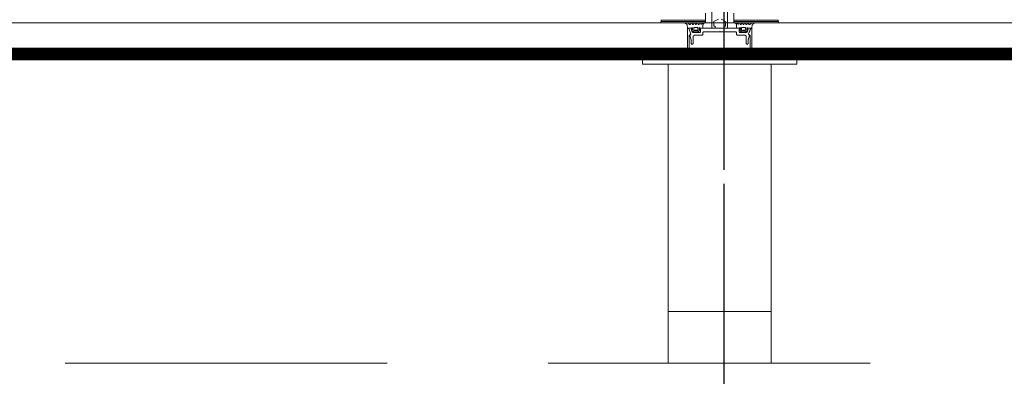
# Model space of a CAD drawing. Header units: millimetres. Extents: x 7483 to 13091, y 8111 to 13871.
# Tile 57 of 256: x 9175 to 9252, y 9195 to 9223. Entities that reach past the tile are written whole.
import ezdxf

# ---------------------------------------------------------------- set-up
doc = ezdxf.new("R2010")
doc.units = ezdxf.units.MM
for name, pattern in [('ACAD_ISO04W100', [30, 24, -3, 0, -3]), ('DASHED2', [0.375, 0.25, -0.125]), ('DGN_STYLE_2', [30.2, 18.12, -12.08]), ('KRESKAKROPKA2', [12.7, 6.35, -3.175, 0, -3.175])]:
    doc.linetypes.add(name, pattern=pattern)
doc.layers.add('a___wymiary', color=7, linetype='Continuous', lineweight=5, true_color=0x000000)
doc.layers.add('wymiary', color=7, linetype='Continuous', lineweight=5, true_color=0xb2b2b2)
for name, color, linetype, lineweight in [('A_zaluzje', 7, 'Continuous', 15), ('CZ-GR', 236, 'Continuous', 30), ('CZ-SR', 106, 'Continuous', 13), ('drzwi', 30, 'Continuous', 20), ('OSI', 64, 'KRESKAKROPKA2', 0)]:
    doc.layers.add(name, color=color, linetype=linetype, lineweight=lineweight)
doc.layers.add('AS_Siatki', color=72, linetype='Continuous')
doc.layers.add('konstrukcja poglądowo', color=7, linetype='Continuous', lineweight=5, true_color=0xb2b2b2, plot=False)
doc.layers.add('Powierzchnie', color=21, linetype='DGN_STYLE_2', lineweight=15, plot=False)
doc.styles.add('Arial', font='arial.ttf')
doc.dimstyles.new('wymiary agp1', dxfattribs={"dimtxt": 16, "dimasz": 5, "dimexe": 30, "dimexo": 60, "dimgap": 1.8, "dimtad": 1, "dimdec": 3, "dimrnd": 0.5, "dimdsep": 46, "dimtxsty": 'Arial', "dimblk": 'znacznik', "dimcen": 1.5, "dimse1": 1, "dimse2": 1, "dimclrd": 256, "dimazin": 0, "dimtfac": 1, "dimtdec": 3, "dimtmove": 1, "dimatfit": 3, "dimldrblk": 'znacznik', "dimfxl": 0, "dimlwd": -1, "dimarcsym": 0})

# ---------------------------------------------------------------- blocks, each defined once
blk = doc.blocks.new('zw$58')
for p, q in [((5.266521, 4.470571), (5.266521, 1.995649)), ((3.566666, 2.600001), (0.166666, 2.600001)), ((3.566666, 2.500001), (0.166666, 2.500001)), ((2.012307, 2.341814), (2.074172, 2.319304)), ((2.556301, 2.296495), (2.518801, 2.376909)), ((2.666311, 2.376909), (2.628811, 2.296495)), ((2.776321, 2.296495), (2.738821, 2.376909)), ((2.88633, 2.376909), (2.84883, 2.296495)), ((2.996291, 2.296495), (2.95884, 2.376909)), ((3.106301, 2.376909), (3.068801, 2.296495)), ((3.207082, 2.31632), (3.178811, 2.376909)), ((5.765458, 2.600001), (9.165458, 2.600001)), ((5.765458, 2.500001), (9.165458, 2.500001)), ((6.125042, 2.31632), (6.153313, 2.376909)), ((6.225823, 2.376909), (6.263323, 2.296495)), ((6.335833, 2.296495), (6.373284, 2.376909)), ((6.445794, 2.376909), (6.483294, 2.296495)), ((6.555803, 2.296495), (6.593303, 2.376909)), ((6.665813, 2.376909), (6.703313, 2.296495)), ((6.775823, 2.296495), (6.813323, 2.376909)), ((7.319817, 2.341814), (7.257952, 2.319304)), ((2.152932, 2.212816), (2.1626, 2.028435)), ((2.158694, 2.233617), (2.158694, 2.233617)), ((2.158694, 2.138372), (2.158694, 2.138372)), ((2.516164, 1.839788), (2.591115, 1.732793)), ((2.563479, 1.995494), (2.563479, 1.995494)), ((2.563479, 1.900243), (2.563479, 1.900243)), ((2.968264, 2.04312), (2.968264, 2.04312)), ((3.034035, 1.732793), (3.108938, 1.839788)), ((3.111184, 1.852617), (3.111184, 1.852617)), ((6.22094, 1.852617), (6.22094, 1.852617)), ((6.298089, 1.732793), (6.223186, 1.839788)), ((6.36386, 2.04312), (6.36386, 2.04312)), ((6.81596, 1.839788), (6.741009, 1.732793)), ((6.768645, 1.995494), (6.768645, 1.995494)), ((6.768645, 1.900243), (6.768645, 1.900243)), ((7.179192, 2.212816), (7.169524, 2.028435)), ((7.17343, 2.233617), (7.17343, 2.233617)), ((7.17343, 2.138372), (7.17343, 2.138372))]:
    blk.add_line(p, q)
for points in [[(5.266521, 4.470571), (5.266521, 1.995649), (5.066569, 1.995649), (5.05881, 1.996246), (5.051349, 1.998037), (5.043888, 2.001021), (5.037322, 2.005199), (5.031354, 2.010272), (5.02628, 2.016241), (5.022102, 2.022807), (5.019118, 2.030268), (5.017327, 2.037728), (5.01673, 2.045786), (5.01673, 2.135615), (5.116706, 2.135615), (5.116706, 2.435841), (5.121481, 2.436139), (5.125958, 2.437333), (5.130434, 2.439124), (5.134314, 2.441511), (5.137895, 2.444794), (5.140879, 2.448375), (5.143267, 2.452255), (5.145057, 2.456731), (5.146251, 2.461208), (5.14655, 2.465983), (5.146251, 2.470459), (5.145057, 2.475234), (5.143267, 2.479412), (5.140879, 2.48359), (5.137895, 2.487172), (5.134314, 2.490156), (5.130434, 2.492544), (5.125958, 2.494334), (5.121481, 2.495528), (5.116706, 2.495826), (4.770521, 2.695778)], [(4.562811, 2.695778), (4.216626, 2.495826), (4.211851, 2.495528), (4.207374, 2.494334), (4.202898, 2.492544), (4.199018, 2.490156), (4.195437, 2.487172), (4.192453, 2.48359), (4.190065, 2.479412), (4.188275, 2.475234), (4.187081, 2.470459), (4.186782, 2.465983), (4.187081, 2.461208), (4.188275, 2.456731), (4.190065, 2.452255), (4.192453, 2.448375), (4.195437, 2.444794), (4.199018, 2.441511), (4.202898, 2.439124), (4.207374, 2.437333), (4.211851, 2.436139), (4.216626, 2.435841), (4.216626, 2.135615), (4.316602, 2.135615), (4.316602, 2.045786), (4.316005, 2.037728), (4.314214, 2.030268), (4.31123, 2.022807), (4.307052, 2.016241), (4.301978, 2.010272), (4.29601, 2.005199), (4.289444, 2.001021), (4.281983, 1.998037), (4.274522, 1.996246), (4.266763, 1.995649), (4.066811, 1.995649), (4.066811, 4.470571)], [(3.566666, 3.150001), (3.566666, 2.450001), (3.516666, 2.400001), (3.516666, 2.400001), (0.066666, 2.400001), (0.073644, 2.40966), (0.080273, 2.419563), (0.086543, 2.429696), (0.092447, 2.440046), (0.097977, 2.450601), (0.103127, 2.461347), (0.107889, 2.47227), (0.112258, 2.483356), (0.116227, 2.494592), (0.119793, 2.505962), (0.12295, 2.517452), (0.125694, 2.529048), (0.128022, 2.540734), (0.12993, 2.552497), (0.131418, 2.56432), (0.132481, 2.576188), (0.13312, 2.588087), (0.133333, 2.600001), (0.13312, 2.611915), (0.132481, 2.623814), (0.131418, 2.635683), (0.12993, 2.647506)], [(5.765458, 3.150001), (5.765458, 2.450001), (5.815458, 2.400001), (5.815458, 2.400001), (9.265458, 2.400001), (9.25848, 2.40966), (9.251851, 2.419563), (9.245581, 2.429696), (9.239677, 2.440046), (9.234147, 2.450601), (9.228997, 2.461347), (9.224235, 2.47227), (9.219866, 2.483356), (9.215897, 2.494592), (9.212331, 2.505962), (9.209174, 2.517452), (9.20643, 2.529048), (9.204102, 2.540734), (9.202194, 2.552497), (9.200706, 2.56432), (9.199643, 2.576188), (9.199004, 2.588087), (9.198791, 2.600001), (9.199004, 2.611915), (9.199643, 2.623814), (9.200706, 2.635683), (9.202194, 2.647506)], [(2.012307, 2.341817), (2.007544, 2.344043), (2.003242, 2.347067), (1.999535, 2.350796), (1.996536, 2.355114), (1.994337, 2.359889), (1.993005, 2.364975), (1.992581, 2.370216), (1.993079, 2.37545), (1.994483, 2.380516), (1.99675, 2.38526), (1.99981, 2.389535), (2.00357, 2.393211), (2.007913, 2.396173), (2.012707, 2.398333), (2.017805, 2.399622), (2.023049, 2.400001)], [(2.023049, 2.399997), (2.107082, 2.391525), (2.18849, 2.36903), (2.26495, 2.333153), (2.334281, 2.284919)], [(2.074175, 2.319293), (2.092353, 2.310898), (2.108882, 2.299597), (2.123302, 2.285706), (2.135211, 2.269612), (2.144278, 2.251761), (2.150251, 2.232653), (2.152963, 2.212817)], [(2.446291, 2.376909), (2.411526, 2.302269), (2.406932, 2.294389), (2.400982, 2.287474), (2.393876, 2.281755), (2.385848, 2.277423), (2.377167, 2.274621), (2.368122, 2.273442), (2.359013, 2.273927), (2.350144, 2.276059), (2.341809, 2.279766), (2.334287, 2.284926)], [(2.446323, 2.3769), (2.449807, 2.382939), (2.454286, 2.388282), (2.459625, 2.392765), (2.465661, 2.396253), (2.47221, 2.398639), (2.479075, 2.399852), (2.486046, 2.399854), (2.492911, 2.398645), (2.499462, 2.396262), (2.505499, 2.392777), (2.51084, 2.388296), (2.515322, 2.382956), (2.518809, 2.376918)], [(2.628818, 2.296488), (2.625331, 2.290452), (2.620849, 2.285112), (2.615508, 2.280633), (2.60947, 2.277149), (2.60292, 2.274766), (2.596055, 2.273557), (2.589085, 2.273559), (2.582221, 2.274771), (2.575672, 2.277157), (2.569636, 2.280645), (2.564297, 2.285127), (2.559818, 2.290469), (2.556334, 2.296507)], [(2.6663, 2.376909), (2.669788, 2.382948), (2.674271, 2.388289), (2.679614, 2.392771), (2.685655, 2.396257), (2.692209, 2.398642), (2.699078, 2.399853), (2.706053, 2.399853), (2.712922, 2.398642), (2.719476, 2.396257), (2.725517, 2.392771), (2.73086, 2.388289), (2.735343, 2.382948), (2.738831, 2.376909)], [(2.84884, 2.296498), (2.845352, 2.29046), (2.840868, 2.28512), (2.835525, 2.280639), (2.829485, 2.277153), (2.822931, 2.274769), (2.816063, 2.273558), (2.809088, 2.273558), (2.80222, 2.274769), (2.795666, 2.277153), (2.789625, 2.280639), (2.784282, 2.28512), (2.779799, 2.29046), (2.776311, 2.296498)], [(2.886322, 2.376918), (2.889809, 2.382956), (2.894291, 2.388296), (2.899632, 2.392777), (2.90567, 2.396262), (2.912221, 2.398645), (2.919086, 2.399854), (2.926056, 2.399852), (2.932921, 2.398639), (2.93947, 2.396253), (2.945506, 2.392765), (2.950845, 2.388282), (2.955324, 2.382939), (2.958808, 2.3769)], [(3.068808, 2.296488), (3.065321, 2.290452), (3.060839, 2.285112), (3.055498, 2.280633), (3.049461, 2.277149), (3.04291, 2.274766), (3.036045, 2.273557), (3.029075, 2.273559), (3.022211, 2.274771), (3.015662, 2.277157), (3.009626, 2.280645), (3.004288, 2.285127), (2.999808, 2.290469), (2.996324, 2.296507)], [(3.106333, 2.3769), (3.109817, 2.382939), (3.114296, 2.388282), (3.119635, 2.392765), (3.125671, 2.396253), (3.13222, 2.398639), (3.139085, 2.399852), (3.146055, 2.399854), (3.15292, 2.398645), (3.159471, 2.396262), (3.165509, 2.392777), (3.17085, 2.388296), (3.175332, 2.382956), (3.178819, 2.376918)], [(3.118532, 2.01499), (3.121535, 2.010707), (3.125237, 2.007011), (3.129524, 2.004014), (3.134267, 2.001807), (3.139321, 2.000457), (3.144533, 2.000005), (3.332571, 2.000005), (3.337777, 2.000461), (3.342824, 2.001814), (3.347561, 2.004024), (3.351842, 2.007023), (3.355537, 2.010721), (3.358534, 2.015004), (3.360743, 2.019744), (3.362096, 2.024795), (3.362551, 2.030004), (3.362551, 2.239501), (3.364402, 2.260494), (3.369899, 2.280839), (3.37887, 2.299909), (3.39104, 2.317116), (3.406032, 2.331929), (3.423386, 2.343891)], [(3.259173, 2.312287), (3.255858, 2.308178), (3.251874, 2.304715), (3.247344, 2.302003), (3.24241, 2.300127), (3.237222, 2.299145), (3.231943, 2.299087), (3.226736, 2.299955), (3.221761, 2.301723), (3.217173, 2.304334), (3.213114, 2.30771), (3.20971, 2.311744), (3.207065, 2.316313)], [(3.259184, 2.312277), (3.28131, 2.339678), (3.307899, 2.362773), (3.338127, 2.380845), (3.371057, 2.393336), (3.405666, 2.399856)], [(3.405666, 2.399859), (3.41077, 2.399928), (3.415812, 2.399131), (3.420645, 2.39749), (3.425131, 2.395054), (3.429139, 2.391893), (3.432553, 2.388099), (3.435274, 2.383781), (3.437224, 2.379064), (3.438346, 2.374085), (3.438608, 2.368987), (3.438002, 2.363919), (3.436545, 2.359028), (3.434281, 2.354453), (3.431273, 2.350329), (3.42761, 2.346775), (3.423398, 2.343892)], [(5.926458, 2.399859), (5.921354, 2.399928), (5.916312, 2.399131), (5.911479, 2.39749), (5.906993, 2.395054), (5.902985, 2.391893), (5.899571, 2.388099), (5.89685, 2.383781), (5.8949, 2.379064), (5.893778, 2.374085), (5.893516, 2.368987), (5.894122, 2.363919), (5.895579, 2.359028), (5.897843, 2.354453), (5.900851, 2.350329), (5.904514, 2.346775), (5.908726, 2.343892)], [(6.213592, 2.01499), (6.210589, 2.010707), (6.206887, 2.007011), (6.2026, 2.004014), (6.197857, 2.001807), (6.192803, 2.000457), (6.187591, 2.000005), (5.999553, 2.000005), (5.994347, 2.000461), (5.9893, 2.001814), (5.984563, 2.004024), (5.980282, 2.007023), (5.976587, 2.010721), (5.97359, 2.015004), (5.971381, 2.019744), (5.970028, 2.024795), (5.969573, 2.030004), (5.969573, 2.239501), (5.967722, 2.260494), (5.962225, 2.280839), (5.953254, 2.299909), (5.941084, 2.317116), (5.926092, 2.331929), (5.908738, 2.343891)], [(6.07294, 2.312277), (6.050814, 2.339678), (6.024225, 2.362773), (5.993997, 2.380845), (5.961067, 2.393336), (5.926458, 2.399856)], [(6.072951, 2.312287), (6.076266, 2.308178), (6.08025, 2.304715), (6.08478, 2.302003), (6.089714, 2.300127), (6.094902, 2.299145), (6.100181, 2.299087), (6.105388, 2.299955), (6.110363, 2.301723), (6.114951, 2.304334), (6.11901, 2.30771), (6.122414, 2.311744), (6.125059, 2.316313)], [(6.225791, 2.3769), (6.222307, 2.382939), (6.217828, 2.388282), (6.212489, 2.392765), (6.206453, 2.396253), (6.199904, 2.398639), (6.193039, 2.399852), (6.186069, 2.399854), (6.179204, 2.398645), (6.172653, 2.396262), (6.166615, 2.392777), (6.161274, 2.388296), (6.156792, 2.382956), (6.153305, 2.376918)], [(6.263316, 2.296488), (6.266803, 2.290452), (6.271285, 2.285112), (6.276626, 2.280633), (6.282663, 2.277149), (6.289214, 2.274766), (6.296079, 2.273557), (6.303049, 2.273559), (6.309913, 2.274771), (6.316462, 2.277157), (6.322498, 2.280645), (6.327836, 2.285127), (6.332316, 2.290469), (6.3358, 2.296507)], [(6.445802, 2.376918), (6.442315, 2.382956), (6.437833, 2.388296), (6.432492, 2.392777), (6.426454, 2.396262), (6.419903, 2.398645), (6.413038, 2.399854), (6.406068, 2.399852), (6.399203, 2.398639), (6.392654, 2.396253), (6.386618, 2.392765), (6.381279, 2.388282), (6.3768, 2.382939), (6.373316, 2.3769)], [(6.483284, 2.296498), (6.486772, 2.29046), (6.491256, 2.28512), (6.496599, 2.280639), (6.502639, 2.277153), (6.509193, 2.274769), (6.516061, 2.273558), (6.523036, 2.273558), (6.529904, 2.274769), (6.536458, 2.277153), (6.542499, 2.280639), (6.547842, 2.28512), (6.552325, 2.29046), (6.555813, 2.296498)], [(6.665824, 2.376909), (6.662336, 2.382948), (6.657853, 2.388289), (6.65251, 2.392771), (6.646469, 2.396257), (6.639915, 2.398642), (6.633046, 2.399853), (6.626071, 2.399853), (6.619202, 2.398642), (6.612648, 2.396257), (6.606607, 2.392771), (6.601264, 2.388289), (6.596781, 2.382948), (6.593293, 2.376909)], [(6.703306, 2.296488), (6.706793, 2.290452), (6.711275, 2.285112), (6.716616, 2.280633), (6.722654, 2.277149), (6.729204, 2.274766), (6.736069, 2.273557), (6.743039, 2.273559), (6.749903, 2.274771), (6.756452, 2.277157), (6.762488, 2.280645), (6.767827, 2.285127), (6.772306, 2.290469), (6.77579, 2.296507)], [(6.885801, 2.3769), (6.882317, 2.382939), (6.877838, 2.388282), (6.872499, 2.392765), (6.866463, 2.396253), (6.859914, 2.398639), (6.853049, 2.399852), (6.846078, 2.399854), (6.839213, 2.398645), (6.832662, 2.396262), (6.826625, 2.392777), (6.821284, 2.388296), (6.816802, 2.382956), (6.813315, 2.376918)], [(6.885833, 2.376909), (6.920598, 2.302269), (6.925192, 2.294389), (6.931142, 2.287474), (6.938248, 2.281755), (6.946276, 2.277423), (6.954957, 2.274621), (6.964002, 2.273442), (6.973111, 2.273927), (6.98198, 2.276059), (6.990315, 2.279766), (6.997837, 2.284926)], [(7.309075, 2.399997), (7.225042, 2.391525), (7.143634, 2.36903), (7.067174, 2.333153), (6.997843, 2.284919)], [(7.257949, 2.319293), (7.239771, 2.310898), (7.223242, 2.299597), (7.208822, 2.285706), (7.196913, 2.269612), (7.187846, 2.251761), (7.181873, 2.232653), (7.179161, 2.212817)], [(7.319817, 2.341817), (7.32458, 2.344043), (7.328882, 2.347067), (7.332589, 2.350796), (7.335588, 2.355114), (7.337787, 2.359889), (7.339119, 2.364975), (7.339543, 2.370216), (7.339045, 2.37545), (7.337641, 2.380516), (7.335374, 2.38526), (7.332314, 2.389535), (7.328554, 2.393211), (7.324211, 2.396173), (7.319417, 2.398333), (7.314319, 2.399622), (7.309075, 2.400001)], [(2.506582, 2.015011), (2.503585, 2.010729), (2.49989, 2.007032), (2.495609, 2.004032), (2.490873, 2.001821), (2.485825, 2.000465), (2.480617, 2.000005), (2.19258, 2.000005), (2.187539, 2.000427), (2.18264, 2.00169), (2.178023, 2.003759), (2.173819, 2.006573), (2.170148, 2.010053), (2.167114, 2.014101), (2.164803, 2.0186), (2.163282, 2.023424), (2.162592, 2.028435)], [(2.506607, 2.015004), (2.509605, 2.019288), (2.5133, 2.022985), (2.517581, 2.025985), (2.522317, 2.028195), (2.527364, 2.029548), (2.53257, 2.030004), (2.537776, 2.029548), (2.542824, 2.028195), (2.54756, 2.025985), (2.55184, 2.022986), (2.555536, 2.019288), (2.558533, 2.015005), (2.560742, 2.010265), (2.562095, 2.005214), (2.562551, 2.000005), (2.562551, 1.880004), (2.527395, 1.87058)], [(2.516164, 1.8398), (2.514422, 1.842819), (2.51323, 1.846094), (2.512626, 1.849526), (2.512628, 1.853011), (2.513235, 1.856443), (2.514429, 1.859717), (2.516175, 1.862734), (2.518418, 1.865403), (2.521091, 1.867643), (2.524112, 1.869385), (2.52739, 1.870576)], [(2.658798, 1.723237), (2.655569, 1.721833), (2.652198, 1.720818), (2.648732, 1.720204), (2.645217, 1.72), (2.615676, 1.72), (2.609957, 1.720551), (2.604449, 1.722183), (2.599352, 1.724837), (2.594855, 1.728415), (2.591123, 1.732786)], [(2.677589, 1.813178), (2.673995, 1.812591), (2.670355, 1.812666), (2.666788, 1.8134), (2.663414, 1.814769), (2.660344, 1.816727), (2.65768, 1.81921), (2.65551, 1.822134), (2.653906, 1.825404), (2.652922, 1.82891), (2.65259, 1.832537), (2.65259, 2.030004), (2.652893, 2.033474), (2.653794, 2.036839), (2.655265, 2.039997), (2.657261, 2.042852), (2.659722, 2.045317), (2.662574, 2.047317), (2.665729, 2.048792), (2.669092, 2.049697), (2.672561, 2.050005), (2.95259, 2.050005), (2.956059, 2.049697), (2.959422, 2.048792), (2.962577, 2.047317), (2.965429, 2.045317), (2.96789, 2.042852), (2.969886, 2.039997), (2.971357, 2.036839), (2.972257, 2.033474), (2.972561, 2.030004), (2.972561, 1.832537), (2.972229, 1.82891), (2.971244, 1.825404), (2.969641, 1.822134), (2.967471, 1.81921), (2.964807, 1.816727), (2.961737, 1.814769), (2.958363, 1.8134), (2.954796, 1.812666), (2.951156, 1.812591), (2.947562, 1.813178)], [(2.658789, 1.723238), (2.718079, 1.746608), (2.780689, 1.758504), (2.844419, 1.758508), (2.90703, 1.74662), (2.966323, 1.723258)], [(2.677586, 1.813178), (2.744539, 1.826018), (2.812575, 1.830321), (2.880612, 1.826018), (2.947565, 1.813178)], [(3.034032, 1.732797), (3.0303, 1.728426), (3.025803, 1.724847), (3.020706, 1.722191), (3.015196, 1.720555), (3.009475, 1.72), (2.979885, 1.72), (2.976372, 1.720209), (2.972908, 1.720828), (2.96954, 1.721849), (2.966314, 1.723257)], [(3.097756, 1.87058), (3.062551, 1.880004), (3.062551, 2.000005), (3.063007, 2.005215), (3.064362, 2.010267), (3.066573, 2.015007), (3.069574, 2.019291), (3.073273, 2.022988), (3.077559, 2.025987), (3.0823, 2.028197), (3.087353, 2.029549), (3.092563, 2.030004), (3.097774, 2.029547), (3.102826, 2.028191), (3.107566, 2.02598), (3.11185, 2.022978), (3.115547, 2.019279), (3.118546, 2.014994)], [(3.097753, 1.87057), (3.101025, 1.869375), (3.10404, 1.86763), (3.106706, 1.865388), (3.108943, 1.862718), (3.110683, 1.859699), (3.111872, 1.856425), (3.112476, 1.852994), (3.112474, 1.84951), (3.111868, 1.846079), (3.110676, 1.842805), (3.108935, 1.839788)], [(6.234368, 1.87058), (6.269573, 1.880004), (6.269573, 2.000005), (6.269117, 2.005215), (6.267762, 2.010267), (6.265551, 2.015007), (6.26255, 2.019291), (6.258851, 2.022988), (6.254565, 2.025987), (6.249824, 2.028197), (6.244771, 2.029549), (6.239561, 2.030004), (6.23435, 2.029547), (6.229298, 2.028191), (6.224558, 2.02598), (6.220274, 2.022978), (6.216577, 2.019279), (6.213578, 2.014994)], [(6.234371, 1.87057), (6.231099, 1.869375), (6.228084, 1.86763), (6.225418, 1.865388), (6.223181, 1.862718), (6.221441, 1.859699), (6.220252, 1.856425), (6.219648, 1.852994), (6.21965, 1.84951), (6.220256, 1.846079), (6.221448, 1.842805), (6.223189, 1.839788)], [(6.298092, 1.732797), (6.301824, 1.728426), (6.306321, 1.724847), (6.311418, 1.722191), (6.316928, 1.720555), (6.322649, 1.72), (6.352239, 1.72), (6.355752, 1.720209), (6.359216, 1.720828), (6.362584, 1.721849), (6.36581, 1.723257)], [(6.654535, 1.813178), (6.658129, 1.812591), (6.661769, 1.812666), (6.665336, 1.8134), (6.66871, 1.814769), (6.67178, 1.816727), (6.674444, 1.81921), (6.676614, 1.822134), (6.678218, 1.825404), (6.679202, 1.82891), (6.679534, 1.832537), (6.679534, 2.030004), (6.679231, 2.033474), (6.67833, 2.036839), (6.676859, 2.039997), (6.674863, 2.042852), (6.672402, 2.045317), (6.66955, 2.047317), (6.666395, 2.048792), (6.663032, 2.049697), (6.659563, 2.050005), (6.379534, 2.050005), (6.376065, 2.049697), (6.372702, 2.048792), (6.369547, 2.047317), (6.366695, 2.045317), (6.364234, 2.042852), (6.362238, 2.039997), (6.360767, 2.036839), (6.359867, 2.033474), (6.359563, 2.030004), (6.359563, 1.832537), (6.359895, 1.82891), (6.36088, 1.825404), (6.362483, 1.822134), (6.364653, 1.81921), (6.367317, 1.816727), (6.370387, 1.814769), (6.373761, 1.8134), (6.377328, 1.812666), (6.380968, 1.812591), (6.384562, 1.813178)], [(6.673335, 1.723238), (6.614045, 1.746608), (6.551435, 1.758504), (6.487705, 1.758508), (6.425094, 1.74662), (6.365801, 1.723258)], [(6.654538, 1.813178), (6.587585, 1.826018), (6.519549, 1.830321), (6.451512, 1.826018), (6.384559, 1.813178)], [(6.673326, 1.723237), (6.676555, 1.721833), (6.679926, 1.720818), (6.683392, 1.720204), (6.686907, 1.72), (6.716448, 1.72), (6.722167, 1.720551), (6.727675, 1.722183), (6.732772, 1.724837), (6.737269, 1.728415), (6.741001, 1.732786)], [(6.825517, 2.015004), (6.822519, 2.019288), (6.818824, 2.022985), (6.814543, 2.025985), (6.809807, 2.028195), (6.80476, 2.029548), (6.799554, 2.030004), (6.794348, 2.029548), (6.7893, 2.028195), (6.784564, 2.025985), (6.780284, 2.022986), (6.776588, 2.019288), (6.773591, 2.015005), (6.771382, 2.010265), (6.770029, 2.005214), (6.769573, 2.000005), (6.769573, 1.880004), (6.804729, 1.87058)], [(6.81596, 1.8398), (6.817702, 1.842819), (6.818894, 1.846094), (6.819498, 1.849526), (6.819496, 1.853011), (6.818889, 1.856443), (6.817695, 1.859717), (6.815949, 1.862734), (6.813706, 1.865403), (6.811033, 1.867643), (6.808012, 1.869385), (6.804734, 1.870576)], [(6.825542, 2.015011), (6.828539, 2.010729), (6.832234, 2.007032), (6.836515, 2.004032), (6.841251, 2.001821), (6.846299, 2.000465), (6.851507, 2.000005), (7.139544, 2.000005), (7.144585, 2.000427), (7.149484, 2.00169), (7.154101, 2.003759), (7.158305, 2.006573), (7.161976, 2.010053), (7.16501, 2.014101), (7.167321, 2.0186), (7.168842, 2.023424), (7.169532, 2.028435)]]:
    blk.add_lwpolyline(points)
for points in [[(2.413506, 1.491206), (2.307055, 1.452461), (2.307055, 0.260951), (2.307151, 0.256563), (2.30744, 0.252183), (2.307921, 0.247821), (2.308592, 0.243483), (2.309454, 0.239179), (2.310503, 0.234917), (2.311739, 0.230705), (2.313158, 0.226552), (2.314758, 0.222464), (2.316536, 0.218451), (2.318488, 0.21452), (2.320611, 0.210678), (2.3229, 0.206933), (2.325352, 0.203292), (2.327961, 0.199763), (2.330722, 0.196351), (2.33363, 0.193063), (2.33668, 0.189907), (2.339866, 0.186887), (2.34318, 0.18401), (2.346618, 0.181281), (2.350173, 0.178705), (2.353837, 0.176289), (2.357603, 0.174035), (2.361465, 0.171948), (2.365414, 0.170034), (2.369444, 0.168294), (2.373547, 0.166733), (2.377713, 0.165353), (2.381937, 0.164158), (2.386208, 0.163149), (2.39052, 0.162328), (2.394864, 0.161697), (2.399231, 0.161258), (2.403614, 0.161011), (2.408003, 0.160956), (4.666666, 0.182364), (6.925329, 0.160956), (6.929718, 0.161011), (6.934101, 0.161258), (6.938468, 0.161697), (6.942812, 0.162328), (6.947123, 0.163149), (6.951395, 0.164158), (6.955619, 0.165353), (6.959785, 0.166733), (6.963888, 0.168294), (6.967917, 0.170034), (6.971867, 0.171948), (6.975729, 0.174035), (6.979495, 0.176289), (6.983159, 0.178705), (6.986714, 0.181281), (6.990152, 0.18401), (6.993466, 0.186887), (6.996652, 0.189907), (6.999702, 0.193063), (7.00261, 0.196351), (7.005371, 0.199763), (7.00798, 0.203292), (7.010432, 0.206933), (7.012721, 0.210678), (7.014844, 0.21452), (7.016796, 0.218451), (7.018574, 0.222464), (7.020174, 0.226552), (7.021593, 0.230705), (7.022829, 0.234917), (7.023878, 0.239179), (7.024739, 0.243483), (7.025411, 0.247821), (7.025892, 0.252183), (7.026181, 0.256563), (7.026277, 0.260952), (7.026277, 1.452461), (6.919826, 1.491206), (6.907872, 1.516841), (7.071754, 1.967101), (7.118738, 2), (7.166666, 2), (7.166666, 0.25), (7.166428, 0.239095), (7.165715, 0.228211), (7.164527, 0.217369), (7.162868, 0.206588), (7.16074, 0.19589), (7.158147, 0.185295), (7.155095, 0.174824), (7.151589, 0.164495), (7.147636, 0.154329), (7.143243, 0.144346), (7.138419, 0.134563), (7.133172, 0.125), (7.127514, 0.115675), (7.121454, 0.106606), (7.115004, 0.09781), (7.108177, 0.089303), (7.100985, 0.081103), (7.093443, 0.073223), (7.085564, 0.065681), (7.077363, 0.058489), (7.068856, 0.051662), (7.06006, 0.045212), (7.050991, 0.039152), (7.041666, 0.033494), (7.032103, 0.028247), (7.022321, 0.023423), (7.012337, 0.01903), (7.002171, 0.015077), (6.991842, 0.011571), (6.981371, 0.008519), (6.970776, 0.005926), (6.960078, 0.003798), (6.949298, 0.002139), (6.938455, 0.000951), (6.927571, 0.000238), (6.916666, 0), (2.416666, 0), (2.405761, 0.000238), (2.394877, 0.000951), (2.384034, 0.002139), (2.373254, 0.003798), (2.362556, 0.005926), (2.351961, 0.008519), (2.34149, 0.011571), (2.331161, 0.015077), (2.320995, 0.01903), (2.311011, 0.023423), (2.301229, 0.028247), (2.291666, 0.033494), (2.282341, 0.039152), (2.273272, 0.045212), (2.264476, 0.051662), (2.255969, 0.058489), (2.247768, 0.065681), (2.239889, 0.073223), (2.232347, 0.081103), (2.225155, 0.089303), (2.218328, 0.09781), (2.211878, 0.106606), (2.205818, 0.115675), (2.20016, 0.125), (2.194913, 0.134563), (2.190089, 0.144346), (2.185696, 0.154329), (2.181743, 0.164495), (2.178237, 0.174824), (2.175185, 0.185295), (2.172592, 0.19589), (2.170464, 0.206588), (2.168805, 0.217369), (2.167617, 0.228211), (2.166904, 0.239095), (2.166666, 0.25), (2.166666, 2), (2.214594, 2), (2.261578, 1.967101), (2.42546, 1.51684), (2.413506, 1.491206)], [(2.358659, 1.441798), (2.457637, 1.072408), (2.457637, 0.8), (2.507637, 0.75), (2.557637, 0.75), (2.607637, 0.8), (2.607637, 1.3), (2.60778, 1.306543), (2.608208, 1.313073), (2.60892, 1.319579), (2.609916, 1.326047), (2.611192, 1.332466), (2.612748, 1.338823), (2.614579, 1.345106), (2.616683, 1.351303), (2.619055, 1.357403), (2.621691, 1.363393), (2.624585, 1.369262), (2.627733, 1.375), (2.631128, 1.380595), (2.634764, 1.386037), (2.638634, 1.391314), (2.64273, 1.396418), (2.647045, 1.401339), (2.651571, 1.406066), (2.656298, 1.410592), (2.661219, 1.414907), (2.666323, 1.419003), (2.6716, 1.422873), (2.677042, 1.426509), (2.682637, 1.429904), (2.688375, 1.433052), (2.694244, 1.435946), (2.700234, 1.438582), (2.706334, 1.440954), (2.712531, 1.443058), (2.718814, 1.444889), (2.725171, 1.446445), (2.73159, 1.447721), (2.738058, 1.448717), (2.744564, 1.449429), (2.751094, 1.449857), (2.757637, 1.45), (3.317637, 1.45), (3.367637, 1.5), (3.367637, 1.65), (3.417637, 1.7), (4.642637, 1.7), (4.667637, 1.725), (4.692637, 1.7), (5.917637, 1.7), (5.967637, 1.65), (5.967637, 1.5), (6.017637, 1.45), (6.577637, 1.45), (6.58418, 1.449857), (6.59071, 1.449429), (6.597216, 1.448717), (6.603684, 1.447721), (6.610103, 1.446445), (6.61646, 1.444889), (6.622743, 1.443058), (6.62894, 1.440954), (6.635039, 1.438582), (6.64103, 1.435946), (6.646899, 1.433052), (6.652637, 1.429904), (6.658232, 1.426509), (6.663673, 1.422873), (6.668951, 1.419003), (6.674055, 1.414907), (6.678975, 1.410592), (6.683703, 1.406066), (6.688229, 1.401339), (6.692544, 1.396418), (6.69664, 1.391314), (6.70051, 1.386037), (6.704146, 1.380595), (6.707541, 1.375), (6.710689, 1.369262), (6.713583, 1.363393), (6.716219, 1.357403), (6.718591, 1.351303), (6.720694, 1.345106), (6.722526, 1.338823), (6.724081, 1.332466), (6.725358, 1.326047), (6.726354, 1.319579), (6.727066, 1.313073), (6.727494, 1.306543), (6.727637, 1.3), (6.727637, 0.8), (6.777637, 0.75), (6.827637, 0.75), (6.877637, 0.8), (6.877637, 1.072408), (6.976615, 1.441798), (6.957863, 1.477766), (6.920819, 1.491198), (6.908608, 1.516156), (7.056666, 1.973844), (7.037637, 2), (6.817637, 2), (6.767637, 1.95), (6.767637, 1.900499), (6.875286, 1.900499), (6.805448, 1.684611), (6.757875, 1.65), (6.217637, 1.65), (6.167637, 1.7), (6.167637, 1.900499), (6.267637, 1.900499), (6.267637, 1.95), (6.217637, 2), (3.117637, 2), (3.067637, 1.95), (3.067637, 1.900499), (3.167637, 1.900499), (3.167637, 1.7), (3.117637, 1.65), (2.577398, 1.65), (2.529826, 1.684611), (2.459988, 1.900499), (2.567637, 1.900499), (2.567637, 1.95), (2.517637, 2), (2.297637, 2), (2.278608, 1.973844), (2.426666, 1.516156), (2.414454, 1.491198), (2.377411, 1.477766), (2.358659, 1.441798)]]:
    blk.add_lwpolyline(points, close=True)
blk = doc.blocks.new('gfhgfhhf')
at = {"layer": 'drzwi'}
for points in [[(8211.905, 5158.551), (9892.067, 5158.551)], [(8209.944, 5156.151), (9892.067, 5156.151)]]:
    blk.add_lwpolyline(points, dxfattribs=at)
blk.add_blockref('zw$58', (8714.9, 5156.151), dxfattribs=at)
blk = doc.blocks.new('ghgfhgfhhaasdsd')
at = {"layer": 'A_zaluzje', "linetype": 'DASHED2', "ltscale": 100}
blk.add_line((-2252.385, 13066.37), (202.524, 13066.373), dxfattribs=at)
for points in [[(-1708.072, 13090.364), (-1708.072, 13089.564), (-1720.072, 13089.564), (-1720.072, 13090.364), (-1708.072, 13090.364)], [(-1710.072, 13089.564), (-1710.072, 13066.364), (-1718.072, 13066.364)], [(-1714.521, 13066.364), (-1718.072, 13066.364), (-1718.072, 13089.564)], [(-1710.072, 13066.364), (-1710.072, 13070.364), (-1718.072, 13070.364), (-1718.072, 13066.364), (-1710.072, 13066.364), (-1710.072, 13070.364)]]:
    blk.add_lwpolyline(points, dxfattribs=at)
blk = doc.blocks.new('znacznik')
at = {"layer": 'a___wymiary'}
for p, q in [((0, 1.394), (0, -1.394)), ((1.394, 0), (-1.394, 0))]:
    blk.add_line(p, q, dxfattribs=at)
at = {"layer": 'a___wymiary', "const_width": 0.2}
blk.add_lwpolyline([(0.876, 0.876), (-0.876, -0.876)], dxfattribs=at)
blk = doc.blocks.new('*D1303')
at = {"layer": 'Defpoints', "color": 0, "transparency": 16777216}
for p in [(8555.286, 11469.362), (10277.023, 11469.362), (8692.028, 9219.562)]:
    blk.add_point(p, dxfattribs=at)
at = {"layer": 'wymiary', "color": 253, "true_color": 0x999999, "transparency": 16777216}
blk.add_line((8555.286, 9224.562), (8555.286, 11464.362), dxfattribs=at)
at = {"layer": 'wymiary', "color": 253, "true_color": 0x999999, "transparency": 16777216, "xscale": 5, "yscale": 5, "zscale": 5}
for p, rotation in [((8555.286, 11469.362), 90), ((8555.286, 9219.562), 270)]:
    blk.add_blockref('znacznik', p, dxfattribs=dict(at, rotation=rotation))
at = {"layer": 'wymiary', "color": 18, "true_color": 0x000000, "transparency": 16777216, "insert": (8545.317, 10344.462), "char_height": 16, "attachment_point": 5, "rotation": 90, "style": 'Arial'}
blk.add_mtext('2250', dxfattribs=at)
blk = doc.blocks.new('*D1310')
at = {"layer": 'Defpoints', "color": 0, "transparency": 16777216}
for p in [(11144.697, 9237.004), (8715.288, 9231.259), (11144.697, 9089.562)]:
    blk.add_point(p, dxfattribs=at)
at = {"layer": 'wymiary', "color": 253, "true_color": 0x999999, "transparency": 16777216}
blk.add_line((8720.288, 9089.562), (11139.697, 9089.562), dxfattribs=at)
at = {"layer": 'wymiary', "color": 253, "true_color": 0x999999, "transparency": 16777216, "xscale": 5, "yscale": 5, "zscale": 5, "rotation": 180}
blk.add_blockref('znacznik', (8715.288, 9089.562), dxfattribs=at)
at = {"layer": 'wymiary', "color": 253, "true_color": 0x999999, "transparency": 16777216, "xscale": 5, "yscale": 5, "zscale": 5}
blk.add_blockref('znacznik', (11144.697, 9089.562), dxfattribs=at)
at = {"layer": 'wymiary', "color": 18, "true_color": 0x000000, "transparency": 16777216, "insert": (9929.993, 9099.531), "char_height": 16, "attachment_point": 5, "style": 'Arial'}
blk.add_mtext('2429.5', dxfattribs=at)
blk = doc.blocks.new('*D1313')
at = {"layer": 'Defpoints', "color": 0, "transparency": 16777216}
for p in [(12184.895, 9219.562), (8715.288, 9201.259), (12184.895, 9059.562)]:
    blk.add_point(p, dxfattribs=at)
at = {"layer": 'wymiary', "color": 253, "true_color": 0x999999, "transparency": 16777216}
blk.add_line((8720.288, 9059.562), (12179.895, 9059.562), dxfattribs=at)
at = {"layer": 'wymiary', "color": 253, "true_color": 0x999999, "transparency": 16777216, "xscale": 5, "yscale": 5, "zscale": 5, "rotation": 180}
blk.add_blockref('znacznik', (8715.288, 9059.562), dxfattribs=at)
at = {"layer": 'wymiary', "color": 253, "true_color": 0x999999, "transparency": 16777216, "xscale": 5, "yscale": 5, "zscale": 5}
blk.add_blockref('znacznik', (12184.895, 9059.562), dxfattribs=at)
at = {"layer": 'wymiary', "color": 18, "true_color": 0x000000, "transparency": 16777216, "insert": (10450.092, 9069.536), "char_height": 16, "attachment_point": 5, "style": 'Arial'}
blk.add_mtext('3469.5', dxfattribs=at)
blk = doc.blocks.new('gfgfddg')
at = {"color": 6, "lineweight": 30}
blk.add_circle((-241.564, -542.506), 15.865, dxfattribs=at)
at = {"layer": 'AS_Siatki', "color": 6, "linetype": 'ACAD_ISO04W100', "lineweight": 30, "ltscale": 0.2}
blk.add_line((-240.794, -576.57), (-240.794, -89.041), dxfattribs=at)
blk = doc.blocks.new('GHGFHGFH')
at = {"layer": 'OSI', "ltscale": 10}
blk.add_line((9229.941, 9014.914), (9229.941, 11674.712), dxfattribs=at)

msp = doc.modelspace()

# ---------------------------------------------------------------- linework, layer by layer
at = {"layer": 'Powierzchnie', "const_width": 1}
msp.add_lwpolyline([(8715.2884, 11179.7122), (8715.2884, 9219.8948), (12184.8952, 9219.9116), (12184.8952, 11469.7122), (10277.0247, 11469.7122), (10277.0247, 11179.7122), (8715.2884, 11179.7122)], dxfattribs=at)
at = {"layer": 'wymiary'}
msp.add_lwpolyline([(8715.2884, 9219.9116), (8715.2884, 11179.7122), (10277.0247, 11179.7122), (10277.0247, 11469.7122), (12184.8952, 11469.7122), (12184.8952, 9219.9116)], close=True, dxfattribs=at)

# ---------------------------------------------------------------- block references
at = {"layer": 'CZ-GR', "color": 7}
msp.add_blockref('GHGFHGFH', (0, -0.35), dxfattribs=at)
at = {"layer": 'CZ-SR'}
for name, p in [('ghgfhgfhhaasdsd', (10943.6738, -3870.4523)), ('gfhgfhhf', (510.0352, 4063.7609))]:
    msp.add_blockref(name, p, dxfattribs=at)
at = {"layer": 'konstrukcja poglądowo', "xscale": 5, "yscale": 5, "zscale": 5}
for p in [(10433.9115, 11948.2664), (10433.9115, 11943.2664)]:
    msp.add_blockref('gfgfddg', p, dxfattribs=at)

# ---------------------------------------------------------------- dimensions: what is measured, and where the dimension line sits
at = {"layer": 'wymiary'}
dim = msp.add_linear_dim(base=(8555.2864, 11469.3622), p1=(8692.0284, 9219.5616), p2=(10277.0226, 11469.3622), angle=90, dimstyle='wymiary agp1', override={"dimblk": 'znacznik'}, dxfattribs=at)
dim.commit()
dim.dimension.update_dxf_attribs({"geometry": '*D1303', "text_midpoint": (8545.3172, 10344.4619)})
for base, p1, p2, picture, middle in [((11144.6975, 9089.5616), (8715.2884, 9231.2593), (11144.6975, 9237.0039), '*D1310', (9929.993, 9099.5307)), ((12184.8952, 9059.5616), (8715.2884, 9201.2593), (12184.8952, 9219.5616), '*D1313', (10450.0918, 9069.5362))]:
    dim = msp.add_linear_dim(base=base, p1=p1, p2=p2, dimstyle='wymiary agp1', override={"dimblk": 'znacznik'}, dxfattribs=at)
    dim.commit()
    dim.dimension.update_dxf_attribs({"geometry": picture, "text_midpoint": middle})

doc.saveas('drawing.dxf')
